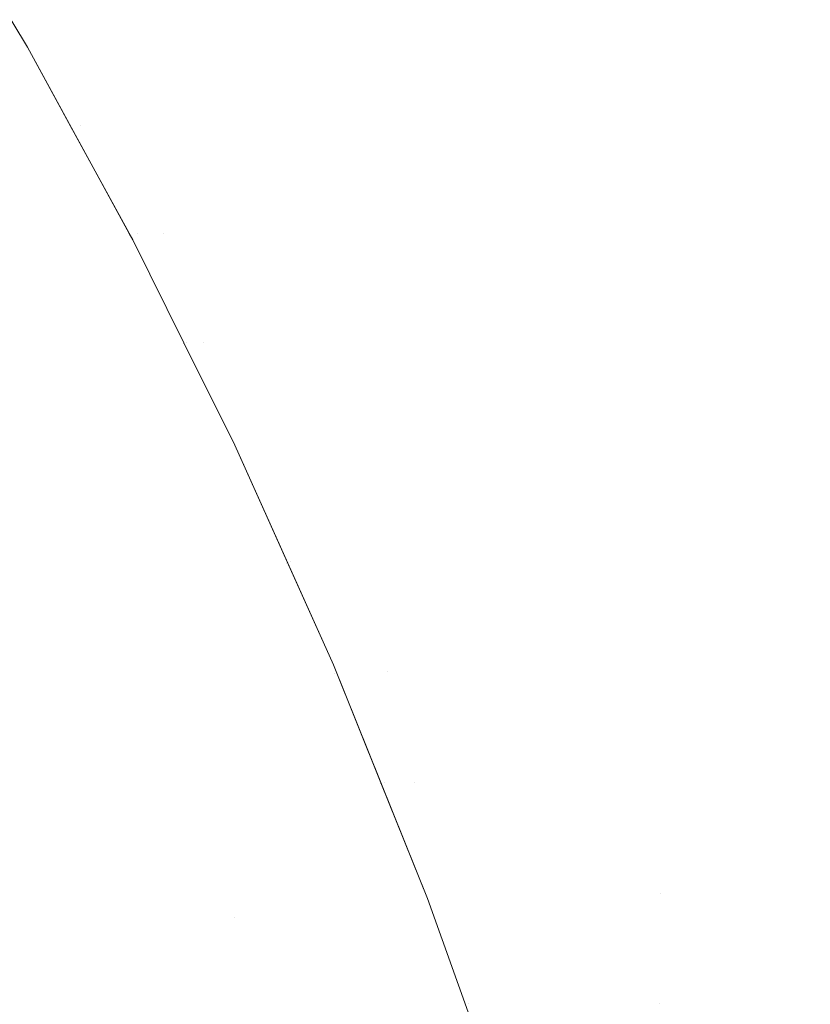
# Model space of a CAD drawing. Header units: centimetres. Extents: x -17.1 to 18.2, y 4.2 to 6.
# Tile 158 of 256: x -5.2478 to -5.2333, y 5.9481 to 5.9661. Entities that reach past the tile are written whole.
import ezdxf

# ---------------------------------------------------------------- set-up
doc = ezdxf.new("R2010")
doc.units = ezdxf.units.CM
doc.header["$LTSCALE"] = 2.54
doc.layers.add('Lucido design-1', color=7, linetype='Continuous')

# ---------------------------------------------------------------- blocks, each defined once
blk = doc.blocks.new('Gruppo-3-1')
at = {"color": 7, "linetype": 'Continuous', "lineweight": 9}
for points, invisible_edges in [([(-5.24967, 5.968915, -2276.72217), (-5.247698, 5.965622, -2276.72217), (-5.247698, 5.965622, -2276.92217), (-5.249167, 5.968073, -2276.92217)], 10), ([(-5.247698, 5.965622, -2276.72217), (-5.24967, 5.968915, -2276.72217), (-5.248991, 5.968081, -2276.714268), (-5.247837, 5.966143, -2276.714377)], 14), ([(-5.248023, 5.966111, -2276.925294), (-5.249178, 5.968048, -2276.925294), (-5.249167, 5.968073, -2276.92217), (-5.247698, 5.965622, -2276.92217)], 11), ([(18.147234, 5.967771, -2276.248442), (-17.020308, 5.967771, -2276.248442), (-17.020308, 5.964491, -2276.245566), (18.147234, 5.964491, -2276.245566)], 5), ([(-5.248096, 5.966014, -2276.928414), (-5.246989, 5.964058, -2276.928414), (-5.247113, 5.963903, -2276.931524), (-5.248217, 5.965854, -2276.931524)], 15), ([(-5.248023, 5.966111, -2276.925294), (-5.246915, 5.964152, -2276.925294), (-5.246989, 5.964058, -2276.928414), (-5.248096, 5.966014, -2276.928414)], 15), ([(-5.246915, 5.964152, -2276.925294), (-5.248023, 5.966111, -2276.925294), (-5.247698, 5.965622, -2276.92217)], 11), ([(-5.247355, 5.966143, -2276.706629), (-5.246255, 5.964183, -2276.706838), (-5.246731, 5.964183, -2276.714481), (-5.247837, 5.966143, -2276.714377)], 15), ([(-5.247837, 5.966143, -2276.714377), (-5.246731, 5.964183, -2276.714481), (-5.247698, 5.965622, -2276.72217)], 11), ([(-5.2459, 5.964183, -2276.703046), (-5.246255, 5.964183, -2276.706838), (-5.247355, 5.966143, -2276.706629), (-5.246996, 5.966143, -2276.702786)], 15), ([(-5.246996, 5.966143, -2276.702786), (-5.246558, 5.966143, -2276.698971), (-5.245469, 5.964183, -2276.699283), (-5.2459, 5.964183, -2276.703046)], 15), ([(-5.244962, 5.964183, -2276.695552), (-5.245469, 5.964183, -2276.699283), (-5.246558, 5.966143, -2276.698971), (-5.246044, 5.966143, -2276.69519)], 15), ([(-5.246044, 5.966143, -2276.69519), (-5.245455, 5.966143, -2276.691447), (-5.244381, 5.964183, -2276.691859), (-5.244962, 5.964183, -2276.695552)], 15), ([(-5.243727, 5.964183, -2276.688209), (-5.244381, 5.964183, -2276.691859), (-5.245455, 5.966143, -2276.691447), (-5.244793, 5.966143, -2276.687747)], 15), ([(-5.244793, 5.966143, -2276.687747), (-5.244059, 5.966143, -2276.684096), (-5.243003, 5.964183, -2276.684606), (-5.243727, 5.964183, -2276.688209)], 15), ([(-5.24221, 5.964183, -2276.681056), (-5.243003, 5.964183, -2276.684606), (-5.244059, 5.966143, -2276.684096), (-5.243255, 5.966143, -2276.680497)], 15), ([(-5.243255, 5.966143, -2276.680497), (-5.242384, 5.966143, -2276.676955), (-5.24135, 5.964183, -2276.677561), (-5.24221, 5.964183, -2276.681056)], 15), ([(-5.240427, 5.964183, -2276.674127), (-5.24135, 5.964183, -2276.677561), (-5.242384, 5.966143, -2276.676955), (-5.241448, 5.966143, -2276.673474)], 15), ([(-5.241448, 5.966143, -2276.673474), (-5.240449, 5.966143, -2276.670058), (-5.239441, 5.964183, -2276.670757), (-5.240427, 5.964183, -2276.674127)], 15), ([(-5.238397, 5.964183, -2276.667454), (-5.239441, 5.964183, -2276.670757), (-5.240449, 5.966143, -2276.670058), (-5.23939, 5.966143, -2276.666711)], 15), ([(-5.23939, 5.966143, -2276.666711), (-5.238274, 5.966143, -2276.663435), (-5.237295, 5.964183, -2276.664222), (-5.238397, 5.964183, -2276.667454)], 15), ([(-5.23614, 5.964183, -2276.661064), (-5.237295, 5.964183, -2276.664222), (-5.238274, 5.966143, -2276.663435), (-5.237103, 5.966143, -2276.660233)], 15), ([(-5.237103, 5.966143, -2276.660233), (-5.23588, 5.966143, -2276.657109), (-5.234934, 5.964183, -2276.657982), (-5.23614, 5.964183, -2276.661064)], 15), ([(-5.233679, 5.964183, -2276.654978), (-5.234934, 5.964183, -2276.657982), (-5.23588, 5.966143, -2276.657109), (-5.234608, 5.966143, -2276.654065)], 15), ([(-5.234608, 5.966143, -2276.654065), (-5.23329, 5.966143, -2276.651102), (-5.232379, 5.964183, -2276.652056), (-5.233679, 5.964183, -2276.654978)], 15), ([(-5.248217, 5.965854, -2276.931524), (-5.247113, 5.963903, -2276.931524), (-5.247286, 5.963685, -2276.934621), (-5.248386, 5.96563, -2276.934621)], 15), ([(-5.248386, 5.96563, -2276.934621), (-5.247286, 5.963685, -2276.934621), (-5.247508, 5.963407, -2276.9377), (-5.248603, 5.965343, -2276.9377)], 15), ([(-5.247698, 5.965622, -2276.72217), (-5.24583, 5.962204, -2276.72217), (-5.245767, 5.962089, -2276.92217), (-5.246907, 5.964174, -2276.92217)], 10), ([(-5.246907, 5.964174, -2276.92217), (-5.247698, 5.965622, -2276.92217), (-5.247698, 5.965622, -2276.72217)], 10), ([(-5.24583, 5.962204, -2276.72217), (-5.247698, 5.965622, -2276.72217), (-5.246731, 5.964183, -2276.714481)], 10), ([(-5.247698, 5.965622, -2276.92217), (-5.246907, 5.964174, -2276.92217), (-5.246915, 5.964152, -2276.925294)], 10), ([(-5.248603, 5.965343, -2276.9377), (-5.247508, 5.963407, -2276.9377), (-5.247777, 5.963068, -2276.940757), (-5.248866, 5.964994, -2276.940757)], 15), ([(-5.248866, 5.964994, -2276.940757), (-5.247777, 5.963068, -2276.940757), (-5.248093, 5.962671, -2276.943786), (-5.249176, 5.964584, -2276.943786)], 15), ([(18.147234, 5.964491, -2276.245566), (-17.020308, 5.964491, -2276.245566), (-17.020308, 5.961088, -2276.242835), (18.147234, 5.961088, -2276.242835)], 5), ([(-5.245853, 5.962175, -2276.925294), (-5.246915, 5.964152, -2276.925294), (-5.246907, 5.964174, -2276.92217), (-5.245767, 5.962089, -2276.92217)], 11), ([(-5.245671, 5.962205, -2276.714581), (-5.246731, 5.964183, -2276.714481), (-5.246255, 5.964183, -2276.706838), (-5.245201, 5.962205, -2276.707037)], 15), ([(-5.246731, 5.964183, -2276.714481), (-5.245671, 5.962205, -2276.714581), (-5.24583, 5.962204, -2276.72217)], 11), ([(-5.244851, 5.962205, -2276.703295), (-5.245201, 5.962205, -2276.707037), (-5.246255, 5.964183, -2276.706838), (-5.2459, 5.964183, -2276.703046)], 15), ([(-5.2459, 5.964183, -2276.703046), (-5.245469, 5.964183, -2276.699283), (-5.244425, 5.962205, -2276.699581), (-5.244851, 5.962205, -2276.703295)], 15), ([(-5.243925, 5.962205, -2276.695899), (-5.244425, 5.962205, -2276.699581), (-5.245469, 5.964183, -2276.699283), (-5.244962, 5.964183, -2276.695552)], 15), ([(-5.244962, 5.964183, -2276.695552), (-5.244381, 5.964183, -2276.691859), (-5.243351, 5.962205, -2276.692254), (-5.243925, 5.962205, -2276.695899)], 15), ([(-5.242706, 5.962205, -2276.688651), (-5.243351, 5.962205, -2276.692254), (-5.244381, 5.964183, -2276.691859), (-5.243727, 5.964183, -2276.688209)], 15), ([(-5.243727, 5.964183, -2276.688209), (-5.243003, 5.964183, -2276.684606), (-5.241991, 5.962205, -2276.685096), (-5.242706, 5.962205, -2276.688651)], 15), ([(-5.241208, 5.962205, -2276.681591), (-5.241991, 5.962205, -2276.685096), (-5.243003, 5.964183, -2276.684606), (-5.24221, 5.964183, -2276.681056)], 15), ([(-5.24221, 5.964183, -2276.681056), (-5.24135, 5.964183, -2276.677561), (-5.24036, 5.962205, -2276.678142), (-5.241208, 5.962205, -2276.681591)], 15), ([(-5.239449, 5.962205, -2276.674753), (-5.24036, 5.962205, -2276.678142), (-5.24135, 5.964183, -2276.677561), (-5.240427, 5.964183, -2276.674127)], 15), ([(-5.240427, 5.964183, -2276.674127), (-5.239441, 5.964183, -2276.670757), (-5.238476, 5.962205, -2276.671427), (-5.239449, 5.962205, -2276.674753)], 15), ([(-5.237445, 5.962205, -2276.668167), (-5.238476, 5.962205, -2276.671427), (-5.239441, 5.964183, -2276.670757), (-5.238397, 5.964183, -2276.667454)], 15), ([(-5.238397, 5.964183, -2276.667454), (-5.237295, 5.964183, -2276.664222), (-5.236358, 5.962205, -2276.664977), (-5.237445, 5.962205, -2276.668167)], 15), ([(-5.235218, 5.962205, -2276.66186), (-5.236358, 5.962205, -2276.664977), (-5.237295, 5.964183, -2276.664222), (-5.23614, 5.964183, -2276.661064)], 15), ([(-5.23614, 5.964183, -2276.661064), (-5.234934, 5.964183, -2276.657982), (-5.234027, 5.962205, -2276.658818), (-5.235218, 5.962205, -2276.66186)], 15), ([(-5.232789, 5.962205, -2276.655854), (-5.234027, 5.962205, -2276.658818), (-5.234934, 5.964183, -2276.657982), (-5.233679, 5.964183, -2276.654978)], 15), ([(-5.233679, 5.964183, -2276.654978), (-5.232379, 5.964183, -2276.652056), (-5.231505, 5.962205, -2276.652969), (-5.232789, 5.962205, -2276.655854)], 15), ([(-5.246055, 5.961933, -2276.931524), (-5.247113, 5.963903, -2276.931524), (-5.246989, 5.964058, -2276.928414), (-5.245929, 5.962084, -2276.928414)], 15), ([(-5.245929, 5.962084, -2276.928414), (-5.246989, 5.964058, -2276.928414), (-5.246915, 5.964152, -2276.925294), (-5.245853, 5.962175, -2276.925294)], 15), ([(-5.246232, 5.961723, -2276.934621), (-5.247286, 5.963685, -2276.934621), (-5.247113, 5.963903, -2276.931524), (-5.246055, 5.961933, -2276.931524)], 15), ([(-5.246458, 5.961453, -2276.9377), (-5.247508, 5.963407, -2276.9377), (-5.247286, 5.963685, -2276.934621), (-5.246232, 5.961723, -2276.934621)], 15), ([(-5.246733, 5.961125, -2276.940757), (-5.247777, 5.963068, -2276.940757), (-5.247508, 5.963407, -2276.9377), (-5.246458, 5.961453, -2276.9377)], 15), ([(-5.247056, 5.96074, -2276.943786), (-5.248093, 5.962671, -2276.943786), (-5.247777, 5.963068, -2276.940757), (-5.246733, 5.961125, -2276.940757)], 15), ([(-5.247427, 5.960298, -2276.946785), (-5.248456, 5.962215, -2276.946785), (-5.248093, 5.962671, -2276.943786), (-5.247056, 5.96074, -2276.943786)], 15), ([(-5.247843, 5.959801, -2276.94975), (-5.248864, 5.961702, -2276.94975), (-5.248456, 5.962215, -2276.946785), (-5.247427, 5.960298, -2276.946785)], 15), ([(-5.244773, 5.960212, -2276.718421), (-5.24583, 5.962204, -2276.72217), (-5.245671, 5.962205, -2276.714581)], 11), ([(-5.24583, 5.962204, -2276.72217), (-5.245767, 5.962089, -2276.72217), (-5.245767, 5.962089, -2276.92217)], 10), ([(-5.245767, 5.962089, -2276.72217), (-5.24583, 5.962204, -2276.72217), (-5.244773, 5.960212, -2276.718421)], 10), ([(-5.245671, 5.962205, -2276.714581), (-5.244656, 5.960212, -2276.714677), (-5.244773, 5.960212, -2276.718421)], 11), ([(-5.244463, 5.960212, -2276.710945), (-5.245671, 5.962205, -2276.714581), (-5.245201, 5.962205, -2276.707037)], 11), ([(-5.244463, 5.960212, -2276.710945), (-5.244656, 5.960212, -2276.714677), (-5.245671, 5.962205, -2276.714581)], 11), ([(-5.245201, 5.962205, -2276.707037), (-5.244193, 5.960212, -2276.707228), (-5.244463, 5.960212, -2276.710945)], 11), ([(-5.243847, 5.960212, -2276.703534), (-5.244193, 5.960212, -2276.707228), (-5.245201, 5.962205, -2276.707037), (-5.244851, 5.962205, -2276.703295)], 15), ([(-5.244851, 5.962205, -2276.703295), (-5.244425, 5.962205, -2276.699581), (-5.243426, 5.960212, -2276.699866), (-5.243847, 5.960212, -2276.703534)], 15), ([(-5.242932, 5.960212, -2276.69623), (-5.243426, 5.960212, -2276.699866), (-5.244425, 5.962205, -2276.699581), (-5.243925, 5.962205, -2276.695899)], 15), ([(-5.243925, 5.962205, -2276.695899), (-5.243351, 5.962205, -2276.692254), (-5.242366, 5.960212, -2276.692632), (-5.242932, 5.960212, -2276.69623)], 15), ([(-5.241729, 5.960212, -2276.689074), (-5.242366, 5.960212, -2276.692632), (-5.243351, 5.962205, -2276.692254), (-5.242706, 5.962205, -2276.688651)], 15), ([(-5.242706, 5.962205, -2276.688651), (-5.241991, 5.962205, -2276.685096), (-5.241023, 5.960212, -2276.685564), (-5.241729, 5.960212, -2276.689074)], 15), ([(-5.240251, 5.960212, -2276.682104), (-5.241023, 5.960212, -2276.685564), (-5.241991, 5.962205, -2276.685096), (-5.241208, 5.962205, -2276.681591)], 15), ([(-5.241208, 5.962205, -2276.681591), (-5.24036, 5.962205, -2276.678142), (-5.239413, 5.960212, -2276.678698), (-5.240251, 5.960212, -2276.682104)], 15), ([(-5.238513, 5.960212, -2276.675352), (-5.239413, 5.960212, -2276.678698), (-5.24036, 5.962205, -2276.678142), (-5.239449, 5.962205, -2276.674753)], 15), ([(-5.239449, 5.962205, -2276.674753), (-5.238476, 5.962205, -2276.671427), (-5.237553, 5.960212, -2276.672067), (-5.238513, 5.960212, -2276.675352)], 15), ([(-5.236535, 5.960212, -2276.668849), (-5.237553, 5.960212, -2276.672067), (-5.238476, 5.962205, -2276.671427), (-5.237445, 5.962205, -2276.668167)], 15), ([(-5.237445, 5.962205, -2276.668167), (-5.236358, 5.962205, -2276.664977), (-5.235461, 5.960212, -2276.665699), (-5.236535, 5.960212, -2276.668849)], 15), ([(-5.234336, 5.960212, -2276.662622), (-5.235461, 5.960212, -2276.665699), (-5.236358, 5.962205, -2276.664977), (-5.235218, 5.962205, -2276.66186)], 15), ([(-5.235218, 5.962205, -2276.66186), (-5.234027, 5.962205, -2276.658818), (-5.23316, 5.960212, -2276.659618), (-5.234336, 5.960212, -2276.662622)], 15), ([(-5.231937, 5.960212, -2276.656691), (-5.23316, 5.960212, -2276.659618), (-5.234027, 5.962205, -2276.658818), (-5.232789, 5.962205, -2276.655854)], 15), ([(-5.245929, 5.962084, -2276.928414), (-5.244915, 5.960095, -2276.928414), (-5.245044, 5.959949, -2276.931524), (-5.246055, 5.961933, -2276.931524)], 15), ([(-5.245853, 5.962175, -2276.925294), (-5.244837, 5.960183, -2276.925294), (-5.244915, 5.960095, -2276.928414), (-5.245929, 5.962084, -2276.928414)], 15), ([(-5.244837, 5.960183, -2276.925294), (-5.245853, 5.962175, -2276.925294), (-5.245767, 5.962089, -2276.92217)], 11), ([(-5.24483, 5.960203, -2276.92217), (-5.245767, 5.962089, -2276.92217), (-5.245767, 5.962089, -2276.72217), (-5.24483, 5.960203, -2276.72217)], 10), ([(-5.244773, 5.960212, -2276.718421), (-5.24483, 5.960203, -2276.72217), (-5.245767, 5.962089, -2276.72217)], 9), ([(-5.245767, 5.962089, -2276.92217), (-5.24483, 5.960203, -2276.92217), (-5.244837, 5.960183, -2276.925294)], 10), ([(-5.246055, 5.961933, -2276.931524), (-5.245044, 5.959949, -2276.931524), (-5.245224, 5.959745, -2276.934621), (-5.246232, 5.961723, -2276.934621)], 15), ([(-5.246232, 5.961723, -2276.934621), (-5.245224, 5.959745, -2276.934621), (-5.245454, 5.959484, -2276.9377), (-5.246458, 5.961453, -2276.9377)], 15), ([(-5.246458, 5.961453, -2276.9377), (-5.245454, 5.959484, -2276.9377), (-5.245735, 5.959167, -2276.940757), (-5.246733, 5.961125, -2276.940757)], 15), ([(-5.246733, 5.961125, -2276.940757), (-5.245735, 5.959167, -2276.940757), (-5.246064, 5.958793, -2276.943786), (-5.247056, 5.96074, -2276.943786)], 15), ([(18.147234, 5.961088, -2276.242835), (-17.020308, 5.961088, -2276.242835), (-17.020308, 5.95757, -2276.240255), (18.147234, 5.95757, -2276.240255)], 5), ([(-5.247056, 5.96074, -2276.943786), (-5.246064, 5.958793, -2276.943786), (-5.246442, 5.958366, -2276.946785), (-5.247427, 5.960298, -2276.946785)], 15), ([(-5.247427, 5.960298, -2276.946785), (-5.246442, 5.958366, -2276.946785), (-5.246866, 5.957885, -2276.94975), (-5.247843, 5.959801, -2276.94975)], 15), ([(-5.244837, 5.960183, -2276.925294), (-5.24483, 5.960203, -2276.92217), (-5.243896, 5.958324, -2276.92217)], 9), ([(-5.243896, 5.958324, -2276.72217), (-5.24483, 5.960203, -2276.72217), (-5.244773, 5.960212, -2276.718421)], 10), ([(-5.24483, 5.960203, -2276.72217), (-5.243896, 5.958324, -2276.72217), (-5.243896, 5.958324, -2276.92217), (-5.24483, 5.960203, -2276.92217)], 10), ([(-5.244773, 5.960212, -2276.718421), (-5.243802, 5.958206, -2276.718467), (-5.243896, 5.958324, -2276.72217)], 11), ([(-5.243802, 5.958206, -2276.718467), (-5.244773, 5.960212, -2276.718421), (-5.244656, 5.960212, -2276.714677), (-5.243687, 5.958206, -2276.714769)], 15), ([(-5.243687, 5.958206, -2276.714769), (-5.244656, 5.960212, -2276.714677), (-5.244463, 5.960212, -2276.710945), (-5.243496, 5.958206, -2276.711082)], 15), ([(-5.243496, 5.958206, -2276.711082), (-5.244463, 5.960212, -2276.710945), (-5.244193, 5.960212, -2276.707228), (-5.24323, 5.958206, -2276.707411)], 15), ([(-5.24323, 5.958206, -2276.707411), (-5.244193, 5.960212, -2276.707228), (-5.243847, 5.960212, -2276.703534), (-5.242888, 5.958206, -2276.703761)], 15), ([(-5.242888, 5.958206, -2276.703761), (-5.243847, 5.960212, -2276.703534), (-5.243426, 5.960212, -2276.699866), (-5.242473, 5.958206, -2276.700138)], 15), ([(-5.242473, 5.958206, -2276.700138), (-5.243426, 5.960212, -2276.699866), (-5.242932, 5.960212, -2276.69623), (-5.241984, 5.958206, -2276.696547)], 15), ([(-5.241984, 5.958206, -2276.696547), (-5.242932, 5.960212, -2276.69623), (-5.242366, 5.960212, -2276.692632), (-5.241425, 5.958206, -2276.692992)], 15), ([(-5.241425, 5.958206, -2276.692992), (-5.242366, 5.960212, -2276.692632), (-5.241729, 5.960212, -2276.689074), (-5.240796, 5.958206, -2276.689479)], 15), ([(-5.240796, 5.958206, -2276.689479), (-5.241729, 5.960212, -2276.689074), (-5.241023, 5.960212, -2276.685564), (-5.240099, 5.958206, -2276.686011)], 15), ([(-5.240099, 5.958206, -2276.686011), (-5.241023, 5.960212, -2276.685564), (-5.240251, 5.960212, -2276.682104), (-5.239335, 5.958206, -2276.682593)], 15), ([(-5.239335, 5.958206, -2276.682593), (-5.240251, 5.960212, -2276.682104), (-5.239413, 5.960212, -2276.678698), (-5.238508, 5.958206, -2276.679229)], 15), ([(-5.238508, 5.958206, -2276.679229), (-5.239413, 5.960212, -2276.678698), (-5.238513, 5.960212, -2276.675352), (-5.237619, 5.958206, -2276.675924)], 15), ([(-5.237619, 5.958206, -2276.675924), (-5.238513, 5.960212, -2276.675352), (-5.237553, 5.960212, -2276.672067), (-5.236671, 5.958206, -2276.672679)], 15), ([(-5.236671, 5.958206, -2276.672679), (-5.237553, 5.960212, -2276.672067), (-5.236535, 5.960212, -2276.668849), (-5.235665, 5.958206, -2276.6695)], 15), ([(-5.235665, 5.958206, -2276.6695), (-5.236535, 5.960212, -2276.668849), (-5.235461, 5.960212, -2276.665699), (-5.234605, 5.958206, -2276.666389)], 15), ([(-5.234605, 5.958206, -2276.666389), (-5.235461, 5.960212, -2276.665699), (-5.234336, 5.960212, -2276.662622), (-5.233493, 5.958206, -2276.663349)], 15), ([(-5.233493, 5.958206, -2276.663349), (-5.234336, 5.960212, -2276.662622), (-5.23316, 5.960212, -2276.659618), (-5.232331, 5.958206, -2276.660382)], 15), ([(-5.244077, 5.957952, -2276.931524), (-5.245044, 5.959949, -2276.931524), (-5.244915, 5.960095, -2276.928414), (-5.243946, 5.958093, -2276.928414)], 15), ([(-5.243946, 5.958093, -2276.928414), (-5.244915, 5.960095, -2276.928414), (-5.244837, 5.960183, -2276.925294), (-5.243867, 5.958178, -2276.925294)], 15), ([(-5.243896, 5.958324, -2276.92217), (-5.243867, 5.958178, -2276.925294), (-5.244837, 5.960183, -2276.925294)], 11), ([(-5.24426, 5.957755, -2276.934621), (-5.245224, 5.959745, -2276.934621), (-5.245044, 5.959949, -2276.931524), (-5.244077, 5.957952, -2276.931524)], 15), ([(-5.247843, 5.959801, -2276.94975), (-5.246866, 5.957885, -2276.94975), (-5.247337, 5.957352, -2276.952675), (-5.248305, 5.95925, -2276.952675)], 15), ([(-5.244495, 5.957503, -2276.9377), (-5.245454, 5.959484, -2276.9377), (-5.245224, 5.959745, -2276.934621), (-5.24426, 5.957755, -2276.934621)], 15), ([(-5.244781, 5.957196, -2276.940757), (-5.245735, 5.959167, -2276.940757), (-5.245454, 5.959484, -2276.9377), (-5.244495, 5.957503, -2276.9377)], 15), ([(-5.248305, 5.95925, -2276.952675), (-5.247337, 5.957352, -2276.952675), (-5.247852, 5.956769, -2276.955559), (-5.24881, 5.958648, -2276.955559)], 15), ([(-5.245116, 5.956835, -2276.943786), (-5.246064, 5.958793, -2276.943786), (-5.245735, 5.959167, -2276.940757), (-5.244781, 5.957196, -2276.940757)], 15), ([(-5.245501, 5.956422, -2276.946785), (-5.246442, 5.958366, -2276.946785), (-5.246064, 5.958793, -2276.943786), (-5.245116, 5.956835, -2276.943786)], 15), ([(-5.245933, 5.955957, -2276.94975), (-5.246866, 5.957885, -2276.94975), (-5.246442, 5.958366, -2276.946785), (-5.245501, 5.956422, -2276.946785)], 15), ([(-5.242934, 5.956182, -2276.92217), (-5.243896, 5.958324, -2276.92217), (-5.243896, 5.958324, -2276.72217), (-5.242086, 5.954293, -2276.72217)], 10), ([(-5.243896, 5.958324, -2276.72217), (-5.243802, 5.958206, -2276.718467), (-5.242877, 5.956191, -2276.71851)], 11), ([(-5.242877, 5.956191, -2276.71851), (-5.242086, 5.954293, -2276.72217), (-5.243896, 5.958324, -2276.72217)], 9), ([(-5.243896, 5.958324, -2276.92217), (-5.242934, 5.956182, -2276.92217), (-5.242942, 5.956163, -2276.925294), (-5.243867, 5.958178, -2276.925294)], 14), ([(-5.243946, 5.958093, -2276.928414), (-5.243022, 5.956081, -2276.928414), (-5.243155, 5.955945, -2276.931524), (-5.244077, 5.957952, -2276.931524)], 15), ([(-5.243867, 5.958178, -2276.925294), (-5.242942, 5.956163, -2276.925294), (-5.243022, 5.956081, -2276.928414), (-5.243946, 5.958093, -2276.928414)], 15), ([(-5.243687, 5.958206, -2276.714769), (-5.242763, 5.956191, -2276.714856), (-5.242877, 5.956191, -2276.71851), (-5.243802, 5.958206, -2276.718467)], 15), ([(-5.243496, 5.958206, -2276.711082), (-5.242575, 5.956191, -2276.711213), (-5.242763, 5.956191, -2276.714856), (-5.243687, 5.958206, -2276.714769)], 15), ([(-5.24323, 5.958206, -2276.707411), (-5.242311, 5.956191, -2276.707585), (-5.242575, 5.956191, -2276.711213), (-5.243496, 5.958206, -2276.711082)], 15), ([(-5.242888, 5.958206, -2276.703761), (-5.241973, 5.956191, -2276.703978), (-5.242311, 5.956191, -2276.707585), (-5.24323, 5.958206, -2276.707411)], 15), ([(-5.242473, 5.958206, -2276.700138), (-5.241563, 5.956191, -2276.700398), (-5.241973, 5.956191, -2276.703978), (-5.242888, 5.958206, -2276.703761)], 15), ([(-5.241984, 5.958206, -2276.696547), (-5.241081, 5.956191, -2276.696849), (-5.241563, 5.956191, -2276.700398), (-5.242473, 5.958206, -2276.700138)], 15), ([(-5.241425, 5.958206, -2276.692992), (-5.240528, 5.956191, -2276.693336), (-5.241081, 5.956191, -2276.696849), (-5.241984, 5.958206, -2276.696547)], 15), ([(-5.240796, 5.958206, -2276.689479), (-5.239906, 5.956191, -2276.689864), (-5.240528, 5.956191, -2276.693336), (-5.241425, 5.958206, -2276.692992)], 15), ([(-5.240099, 5.958206, -2276.686011), (-5.239217, 5.956191, -2276.686437), (-5.239906, 5.956191, -2276.689864), (-5.240796, 5.958206, -2276.689479)], 15), ([(-5.239335, 5.958206, -2276.682593), (-5.238463, 5.956191, -2276.68306), (-5.239217, 5.956191, -2276.686437), (-5.240099, 5.958206, -2276.686011)], 15), ([(-5.238508, 5.958206, -2276.679229), (-5.237645, 5.956191, -2276.679736), (-5.238463, 5.956191, -2276.68306), (-5.239335, 5.958206, -2276.682593)], 15), ([(-5.237619, 5.958206, -2276.675924), (-5.236767, 5.956191, -2276.676469), (-5.237645, 5.956191, -2276.679736), (-5.238508, 5.958206, -2276.679229)], 15), ([(-5.236671, 5.958206, -2276.672679), (-5.235829, 5.956191, -2276.673263), (-5.236767, 5.956191, -2276.676469), (-5.237619, 5.958206, -2276.675924)], 15), ([(-5.235665, 5.958206, -2276.6695), (-5.234836, 5.956191, -2276.670121), (-5.235829, 5.956191, -2276.673263), (-5.236671, 5.958206, -2276.672679)], 15), ([(-5.234605, 5.958206, -2276.666389), (-5.233788, 5.956191, -2276.667047), (-5.234836, 5.956191, -2276.670121), (-5.235665, 5.958206, -2276.6695)], 15), ([(-5.233493, 5.958206, -2276.663349), (-5.232689, 5.956191, -2276.664043), (-5.233788, 5.956191, -2276.667047), (-5.234605, 5.958206, -2276.666389)], 15), ([(-5.232331, 5.958206, -2276.660382), (-5.231541, 5.956191, -2276.661111), (-5.232689, 5.956191, -2276.664043), (-5.233493, 5.958206, -2276.663349)], 15), ([(-5.246412, 5.955442, -2276.952675), (-5.247337, 5.957352, -2276.952675), (-5.246866, 5.957885, -2276.94975), (-5.245933, 5.955957, -2276.94975)], 15), ([(-5.244077, 5.957952, -2276.931524), (-5.243155, 5.955945, -2276.931524), (-5.243342, 5.955755, -2276.934621), (-5.24426, 5.957755, -2276.934621)], 15), ([(-5.24426, 5.957755, -2276.934621), (-5.243342, 5.955755, -2276.934621), (-5.243581, 5.955511, -2276.9377), (-5.244495, 5.957503, -2276.9377)], 15), ([(18.147234, 5.95757, -2276.240255), (-17.020308, 5.95757, -2276.240255), (-17.020308, 5.953942, -2276.237831), (18.147234, 5.953942, -2276.237831)], 5), ([(-5.244495, 5.957503, -2276.9377), (-5.243581, 5.955511, -2276.9377), (-5.243871, 5.955215, -2276.940757), (-5.244781, 5.957196, -2276.940757)], 15), ([(-5.246937, 5.954878, -2276.955559), (-5.247852, 5.956769, -2276.955559), (-5.247337, 5.957352, -2276.952675), (-5.246412, 5.955442, -2276.952675)], 15), ([(-5.244781, 5.957196, -2276.940757), (-5.243871, 5.955215, -2276.940757), (-5.244212, 5.954867, -2276.943786), (-5.245116, 5.956835, -2276.943786)], 15), ([(-5.247505, 5.954267, -2276.958396), (-5.24841, 5.956137, -2276.958396), (-5.247852, 5.956769, -2276.955559), (-5.246937, 5.954878, -2276.955559)], 15), ([(-5.245116, 5.956835, -2276.943786), (-5.244212, 5.954867, -2276.943786), (-5.244603, 5.954468, -2276.946785), (-5.245501, 5.956422, -2276.946785)], 15), ([(-5.245501, 5.956422, -2276.946785), (-5.244603, 5.954468, -2276.946785), (-5.245043, 5.95402, -2276.94975), (-5.245933, 5.955957, -2276.94975)], 15), ([(-5.248116, 5.95361, -2276.961185), (-5.24901, 5.955457, -2276.961185), (-5.24841, 5.956137, -2276.958396), (-5.247505, 5.954267, -2276.958396)], 15), ([(-5.242278, 5.953931, -2276.931524), (-5.243155, 5.955945, -2276.931524), (-5.243022, 5.956081, -2276.928414), (-5.242142, 5.954063, -2276.928414)], 15), ([(-5.242142, 5.954063, -2276.928414), (-5.243022, 5.956081, -2276.928414), (-5.242942, 5.956163, -2276.925294), (-5.24206, 5.954142, -2276.925294)], 15), ([(-5.242942, 5.956163, -2276.925294), (-5.242934, 5.956182, -2276.92217), (-5.242086, 5.954293, -2276.92217)], 9), ([(-5.242086, 5.954293, -2276.92217), (-5.24206, 5.954142, -2276.925294), (-5.242942, 5.956163, -2276.925294)], 11), ([(-5.242086, 5.954293, -2276.72217), (-5.242086, 5.954293, -2276.92217), (-5.242934, 5.956182, -2276.92217)], 9), ([(-5.242086, 5.954293, -2276.72217), (-5.242877, 5.956191, -2276.71851), (-5.241158, 5.952141, -2276.718591)], 11), ([(-5.242877, 5.956191, -2276.71851), (-5.242763, 5.956191, -2276.714856), (-5.241047, 5.952141, -2276.715018), (-5.241158, 5.952141, -2276.718591)], 15), ([(-5.240863, 5.952141, -2276.711455), (-5.241047, 5.952141, -2276.715018), (-5.242763, 5.956191, -2276.714856), (-5.242575, 5.956191, -2276.711213)], 15), ([(-5.242575, 5.956191, -2276.711213), (-5.242311, 5.956191, -2276.707585), (-5.240605, 5.952141, -2276.707908), (-5.240863, 5.952141, -2276.711455)], 15), ([(-5.240605, 5.952141, -2276.707908), (-5.242311, 5.956191, -2276.707585), (-5.241103, 5.954168, -2276.704185)], 11), ([(-5.242311, 5.956191, -2276.707585), (-5.241973, 5.956191, -2276.703978), (-5.241103, 5.954168, -2276.704185)], 11), ([(-5.241103, 5.954168, -2276.704185), (-5.241973, 5.956191, -2276.703978), (-5.241563, 5.956191, -2276.700398), (-5.240697, 5.954168, -2276.700646)], 15), ([(-5.240697, 5.954168, -2276.700646), (-5.241563, 5.956191, -2276.700398), (-5.241081, 5.956191, -2276.696849), (-5.24022, 5.954168, -2276.697137)], 15), ([(-5.24022, 5.954168, -2276.697137), (-5.241081, 5.956191, -2276.696849), (-5.240528, 5.956191, -2276.693336), (-5.239673, 5.954168, -2276.693664)], 15), ([(-5.239673, 5.954168, -2276.693664), (-5.240528, 5.956191, -2276.693336), (-5.239906, 5.956191, -2276.689864), (-5.239059, 5.954168, -2276.690231)], 15), ([(-5.239059, 5.954168, -2276.690231), (-5.239906, 5.956191, -2276.689864), (-5.239217, 5.956191, -2276.686437), (-5.238378, 5.954168, -2276.686843)], 15), ([(-5.238378, 5.954168, -2276.686843), (-5.239217, 5.956191, -2276.686437), (-5.238463, 5.956191, -2276.68306), (-5.237632, 5.954168, -2276.683504)], 15), ([(-5.237632, 5.954168, -2276.683504), (-5.238463, 5.956191, -2276.68306), (-5.237645, 5.956191, -2276.679736), (-5.236824, 5.954168, -2276.680218)], 15), ([(-5.236824, 5.954168, -2276.680218), (-5.237645, 5.956191, -2276.679736), (-5.236767, 5.956191, -2276.676469), (-5.235955, 5.954168, -2276.676988)], 15), ([(-5.235955, 5.954168, -2276.676988), (-5.236767, 5.956191, -2276.676469), (-5.235829, 5.956191, -2276.673263), (-5.235028, 5.954168, -2276.673819)], 15), ([(-5.235028, 5.954168, -2276.673819), (-5.235829, 5.956191, -2276.673263), (-5.234836, 5.956191, -2276.670121), (-5.234046, 5.954168, -2276.670713)], 15), ([(-5.234046, 5.954168, -2276.670713), (-5.234836, 5.956191, -2276.670121), (-5.233788, 5.956191, -2276.667047), (-5.23301, 5.954168, -2276.667673)], 15), ([(-5.23301, 5.954168, -2276.667673), (-5.233788, 5.956191, -2276.667047), (-5.232689, 5.956191, -2276.664043), (-5.231924, 5.954168, -2276.664703)], 15), ([(-5.245933, 5.955957, -2276.94975), (-5.245043, 5.95402, -2276.94975), (-5.245531, 5.953522, -2276.952675), (-5.246412, 5.955442, -2276.952675)], 15), ([(-5.242467, 5.953748, -2276.934621), (-5.243342, 5.955755, -2276.934621), (-5.243155, 5.955945, -2276.931524), (-5.242278, 5.953931, -2276.931524)], 15), ([(-5.24271, 5.953513, -2276.9377), (-5.243581, 5.955511, -2276.9377), (-5.243342, 5.955755, -2276.934621), (-5.242467, 5.953748, -2276.934621)], 15), ([(-5.243005, 5.953228, -2276.940757), (-5.243871, 5.955215, -2276.940757), (-5.243581, 5.955511, -2276.9377), (-5.24271, 5.953513, -2276.9377)], 15), ([(-5.246412, 5.955442, -2276.952675), (-5.245531, 5.953522, -2276.952675), (-5.246064, 5.952978, -2276.955559), (-5.246937, 5.954878, -2276.955559)], 15), ([(-5.243352, 5.952892, -2276.943786), (-5.244212, 5.954867, -2276.943786), (-5.243871, 5.955215, -2276.940757), (-5.243005, 5.953228, -2276.940757)], 15), ([(-5.246937, 5.954878, -2276.955559), (-5.246064, 5.952978, -2276.955559), (-5.246642, 5.952388, -2276.958396), (-5.247505, 5.954267, -2276.958396)], 15), ([(-5.243749, 5.952508, -2276.946785), (-5.244603, 5.954468, -2276.946785), (-5.244212, 5.954867, -2276.943786), (-5.243352, 5.952892, -2276.943786)], 15), ([(-5.244196, 5.952075, -2276.94975), (-5.245043, 5.95402, -2276.94975), (-5.244603, 5.954468, -2276.946785), (-5.243749, 5.952508, -2276.946785)], 15), ([(-5.247505, 5.954267, -2276.958396), (-5.246642, 5.952388, -2276.958396), (-5.247264, 5.951754, -2276.961185), (-5.248116, 5.95361, -2276.961185)], 15), ([(-5.241216, 5.952132, -2276.92217), (-5.242086, 5.954293, -2276.92217), (-5.242086, 5.954293, -2276.72217), (-5.240361, 5.950009, -2276.72217)], 10), ([(-5.241158, 5.952141, -2276.718591), (-5.240361, 5.950009, -2276.72217), (-5.242086, 5.954293, -2276.72217)], 9), ([(-5.24206, 5.954142, -2276.925294), (-5.242086, 5.954293, -2276.92217), (-5.241216, 5.952132, -2276.92217)], 9), ([(-5.242142, 5.954063, -2276.928414), (-5.241306, 5.952039, -2276.928414), (-5.241443, 5.951913, -2276.931524), (-5.242278, 5.953931, -2276.931524)], 15), ([(-5.24206, 5.954142, -2276.925294), (-5.241223, 5.952115, -2276.925294), (-5.241306, 5.952039, -2276.928414), (-5.242142, 5.954063, -2276.928414)], 15), ([(-5.241216, 5.952132, -2276.92217), (-5.241223, 5.952115, -2276.925294), (-5.24206, 5.954142, -2276.925294)], 11), ([(-5.240697, 5.954168, -2276.700646), (-5.239873, 5.952141, -2276.700881), (-5.240275, 5.952141, -2276.704382), (-5.241103, 5.954168, -2276.704185)], 15), ([(-5.241103, 5.954168, -2276.704185), (-5.240275, 5.952141, -2276.704382), (-5.240605, 5.952141, -2276.707908)], 11), ([(-5.24022, 5.954168, -2276.697137), (-5.239402, 5.952141, -2276.697411), (-5.239873, 5.952141, -2276.700881), (-5.240697, 5.954168, -2276.700646)], 15), ([(-5.239673, 5.954168, -2276.693664), (-5.238861, 5.952141, -2276.693975), (-5.239402, 5.952141, -2276.697411), (-5.24022, 5.954168, -2276.697137)], 15), ([(-5.239059, 5.954168, -2276.690231), (-5.238253, 5.952141, -2276.69058), (-5.238861, 5.952141, -2276.693975), (-5.239673, 5.954168, -2276.693664)], 15), ([(-5.238378, 5.954168, -2276.686843), (-5.237579, 5.952141, -2276.687229), (-5.238253, 5.952141, -2276.69058), (-5.239059, 5.954168, -2276.690231)], 15), ([(-5.237632, 5.954168, -2276.683504), (-5.236842, 5.952141, -2276.683927), (-5.237579, 5.952141, -2276.687229), (-5.238378, 5.954168, -2276.686843)], 15), ([(-5.236824, 5.954168, -2276.680218), (-5.236043, 5.952141, -2276.680676), (-5.236842, 5.952141, -2276.683927), (-5.237632, 5.954168, -2276.683504)], 15), ([(-5.235955, 5.954168, -2276.676988), (-5.235183, 5.952141, -2276.677482), (-5.236043, 5.952141, -2276.680676), (-5.236824, 5.954168, -2276.680218)], 15), ([(-5.235028, 5.954168, -2276.673819), (-5.234267, 5.952141, -2276.674347), (-5.235183, 5.952141, -2276.677482), (-5.235955, 5.954168, -2276.676988)], 15), ([(-5.234046, 5.954168, -2276.670713), (-5.233295, 5.952141, -2276.671275), (-5.234267, 5.952141, -2276.674347), (-5.235028, 5.954168, -2276.673819)], 15), ([(-5.23301, 5.954168, -2276.667673), (-5.232271, 5.952141, -2276.668269), (-5.233295, 5.952141, -2276.671275), (-5.234046, 5.954168, -2276.670713)], 15), ([(18.147234, 5.953942, -2276.237831), (-17.020308, 5.953942, -2276.237831), (-17.020308, 5.950212, -2276.235567), (18.147234, 5.950212, -2276.235567)], 5), ([(-5.244691, 5.951596, -2276.952675), (-5.245531, 5.953522, -2276.952675), (-5.245043, 5.95402, -2276.94975), (-5.244196, 5.952075, -2276.94975)], 15), ([(-5.242278, 5.953931, -2276.931524), (-5.241443, 5.951913, -2276.931524), (-5.241636, 5.951737, -2276.934621), (-5.242467, 5.953748, -2276.934621)], 15), ([(-5.242467, 5.953748, -2276.934621), (-5.241636, 5.951737, -2276.934621), (-5.241882, 5.951511, -2276.9377), (-5.24271, 5.953513, -2276.9377)], 15), ([(-5.248116, 5.95361, -2276.961185), (-5.247264, 5.951754, -2276.961185), (-5.247927, 5.951078, -2276.963922), (-5.248768, 5.952909, -2276.963922)], 15), ([(-5.245233, 5.951072, -2276.955559), (-5.246064, 5.952978, -2276.955559), (-5.245531, 5.953522, -2276.952675), (-5.244691, 5.951596, -2276.952675)], 15), ([(-5.24271, 5.953513, -2276.9377), (-5.241882, 5.951511, -2276.9377), (-5.242181, 5.951236, -2276.940757), (-5.243005, 5.953228, -2276.940757)], 15), ([(-5.243005, 5.953228, -2276.940757), (-5.242181, 5.951236, -2276.940757), (-5.242533, 5.950913, -2276.943786), (-5.243352, 5.952892, -2276.943786)], 15), ([(-5.245821, 5.950503, -2276.958396), (-5.246642, 5.952388, -2276.958396), (-5.246064, 5.952978, -2276.955559), (-5.245233, 5.951072, -2276.955559)], 15), ([(-5.243352, 5.952892, -2276.943786), (-5.242533, 5.950913, -2276.943786), (-5.242937, 5.950543, -2276.946785), (-5.243749, 5.952508, -2276.946785)], 15), ([(-5.243749, 5.952508, -2276.946785), (-5.242937, 5.950543, -2276.946785), (-5.24339, 5.950127, -2276.94975), (-5.244196, 5.952075, -2276.94975)], 15), ([(-5.246452, 5.949892, -2276.961185), (-5.247264, 5.951754, -2276.961185), (-5.246642, 5.952388, -2276.958396), (-5.245821, 5.950503, -2276.958396)], 15), ([(-5.244196, 5.952075, -2276.94975), (-5.24339, 5.950127, -2276.94975), (-5.243893, 5.949666, -2276.952675), (-5.244691, 5.951596, -2276.952675)], 15), ([(-5.239675, 5.948059, -2276.925294), (-5.23976, 5.947989, -2276.928414), (-5.241306, 5.952039, -2276.928414), (-5.241223, 5.952115, -2276.925294)], 15), ([(-5.241223, 5.952115, -2276.925294), (-5.241216, 5.952132, -2276.92217), (-5.240361, 5.950009, -2276.92217)], 9), ([(-5.240361, 5.950009, -2276.92217), (-5.239675, 5.948059, -2276.925294), (-5.241223, 5.952115, -2276.925294)], 11), ([(-5.240361, 5.950009, -2276.72217), (-5.240361, 5.950009, -2276.92217), (-5.241216, 5.952132, -2276.92217)], 9), ([(-5.241158, 5.952141, -2276.718591), (-5.241047, 5.952141, -2276.715018), (-5.239502, 5.948082, -2276.715164), (-5.239611, 5.948082, -2276.718665)], 15), ([(-5.239611, 5.948082, -2276.718665), (-5.240361, 5.950009, -2276.72217), (-5.241158, 5.952141, -2276.718591)], 11), ([(-5.239321, 5.948082, -2276.711674), (-5.239502, 5.948082, -2276.715164), (-5.241047, 5.952141, -2276.715018), (-5.240863, 5.952141, -2276.711455)], 15), ([(-5.240863, 5.952141, -2276.711455), (-5.240605, 5.952141, -2276.707908), (-5.239069, 5.948082, -2276.708199), (-5.239321, 5.948082, -2276.711674)], 15), ([(-5.238745, 5.948082, -2276.704745), (-5.239069, 5.948082, -2276.708199), (-5.240605, 5.952141, -2276.707908), (-5.240275, 5.952141, -2276.704382)], 15), ([(-5.240275, 5.952141, -2276.704382), (-5.239873, 5.952141, -2276.700881), (-5.238352, 5.948082, -2276.701315), (-5.238745, 5.948082, -2276.704745)], 15), ([(-5.23789, 5.948082, -2276.697916), (-5.238352, 5.948082, -2276.701315), (-5.239873, 5.952141, -2276.700881), (-5.239402, 5.952141, -2276.697411)], 15), ([(-5.239402, 5.952141, -2276.697411), (-5.238861, 5.952141, -2276.693975), (-5.23736, 5.948082, -2276.694551), (-5.23789, 5.948082, -2276.697916)], 15), ([(-5.236765, 5.948082, -2276.691225), (-5.23736, 5.948082, -2276.694551), (-5.238861, 5.952141, -2276.693975), (-5.238253, 5.952141, -2276.69058)], 15), ([(-5.238253, 5.952141, -2276.69058), (-5.237579, 5.952141, -2276.687229), (-5.236105, 5.948082, -2276.687942), (-5.236765, 5.948082, -2276.691225)], 15), ([(-5.236105, 5.948082, -2276.687942), (-5.237579, 5.952141, -2276.687229), (-5.236092, 5.950111, -2276.684327)], 11), ([(-5.237579, 5.952141, -2276.687229), (-5.236842, 5.952141, -2276.683927), (-5.236092, 5.950111, -2276.684327)], 11), ([(-5.236092, 5.950111, -2276.684327), (-5.236842, 5.952141, -2276.683927), (-5.236043, 5.952141, -2276.680676), (-5.235301, 5.950111, -2276.681111)], 15), ([(-5.235301, 5.950111, -2276.681111), (-5.236043, 5.952141, -2276.680676), (-5.235183, 5.952141, -2276.677482), (-5.234451, 5.950111, -2276.67795)], 15), ([(-5.234451, 5.950111, -2276.67795), (-5.235183, 5.952141, -2276.677482), (-5.234267, 5.952141, -2276.674347), (-5.233544, 5.950111, -2276.674848)], 15), ([(-5.233544, 5.950111, -2276.674848), (-5.234267, 5.952141, -2276.674347), (-5.233295, 5.952141, -2276.671275), (-5.232583, 5.950111, -2276.671809)], 15), ([(-5.239902, 5.947872, -2276.931524), (-5.240099, 5.94771, -2276.934621), (-5.241636, 5.951737, -2276.934621), (-5.241443, 5.951913, -2276.931524)], 15), ([(-5.241443, 5.951913, -2276.931524), (-5.241306, 5.952039, -2276.928414), (-5.23976, 5.947989, -2276.928414), (-5.239902, 5.947872, -2276.931524)], 15), ([(-5.247126, 5.94924, -2276.963922), (-5.247927, 5.951078, -2276.963922), (-5.247264, 5.951754, -2276.961185), (-5.246452, 5.949892, -2276.961185)], 15), ([(-5.241882, 5.951511, -2276.9377), (-5.241636, 5.951737, -2276.934621), (-5.240099, 5.94771, -2276.934621), (-5.240352, 5.947501, -2276.9377)], 15), ([(-5.244691, 5.951596, -2276.952675), (-5.243893, 5.949666, -2276.952675), (-5.244443, 5.949161, -2276.955559), (-5.245233, 5.951072, -2276.955559)], 15), ([(-5.240352, 5.947501, -2276.9377), (-5.24066, 5.947248, -2276.940757), (-5.242181, 5.951236, -2276.940757), (-5.241882, 5.951511, -2276.9377)], 15), ([(-5.242533, 5.950913, -2276.943786), (-5.242181, 5.951236, -2276.940757), (-5.24066, 5.947248, -2276.940757), (-5.241022, 5.94695, -2276.943786)], 15), ([(-5.24784, 5.948549, -2276.966604), (-5.24863, 5.950361, -2276.966604), (-5.247927, 5.951078, -2276.963922), (-5.247126, 5.94924, -2276.963922)], 15), ([(-5.245233, 5.951072, -2276.955559), (-5.244443, 5.949161, -2276.955559), (-5.24504, 5.948614, -2276.958396), (-5.245821, 5.950503, -2276.958396)], 15), ([(-5.241022, 5.94695, -2276.943786), (-5.241436, 5.946609, -2276.946785), (-5.242937, 5.950543, -2276.946785), (-5.242533, 5.950913, -2276.943786)], 15), ([(-5.245821, 5.950503, -2276.958396), (-5.24504, 5.948614, -2276.958396), (-5.245681, 5.948025, -2276.961185), (-5.246452, 5.949892, -2276.961185)], 15), ([(-5.24339, 5.950127, -2276.94975), (-5.242937, 5.950543, -2276.946785), (-5.241436, 5.946609, -2276.946785), (-5.241902, 5.946225, -2276.94975)], 15), ([(18.147234, 5.950212, -2276.235567), (-17.020308, 5.950212, -2276.235567), (-17.020308, 5.946387, -2276.233469), (18.147234, 5.946387, -2276.233469)], 5), ([(-5.241902, 5.946225, -2276.94975), (-5.242418, 5.9458, -2276.952675), (-5.243893, 5.949666, -2276.952675), (-5.24339, 5.950127, -2276.94975)], 15), ([(-5.236092, 5.950111, -2276.684327), (-5.235382, 5.948082, -2276.684707), (-5.236105, 5.948082, -2276.687942)], 11), ([(-5.235301, 5.950111, -2276.681111), (-5.234599, 5.948082, -2276.681523), (-5.235382, 5.948082, -2276.684707), (-5.236092, 5.950111, -2276.684327)], 15), ([(-5.234451, 5.950111, -2276.67795), (-5.233758, 5.948082, -2276.678394), (-5.234599, 5.948082, -2276.681523), (-5.235301, 5.950111, -2276.681111)], 15), ([(-5.233544, 5.950111, -2276.674848), (-5.23286, 5.948082, -2276.675323), (-5.233758, 5.948082, -2276.678394), (-5.234451, 5.950111, -2276.67795)], 15), ([(-5.232583, 5.950111, -2276.671809), (-5.231908, 5.948082, -2276.672314), (-5.23286, 5.948082, -2276.675323), (-5.233544, 5.950111, -2276.674848)], 15), ([(-5.240361, 5.950009, -2276.92217), (-5.240361, 5.950009, -2276.72217), (-5.238738, 5.945474, -2276.72217), (-5.238738, 5.945474, -2276.92217)], 5), ([(-5.238738, 5.945474, -2276.72217), (-5.240361, 5.950009, -2276.72217), (-5.239611, 5.948082, -2276.718665)], 10), ([(-5.239675, 5.948059, -2276.925294), (-5.240361, 5.950009, -2276.92217), (-5.238738, 5.945474, -2276.92217)], 9), ([(-5.246452, 5.949892, -2276.961185), (-5.245681, 5.948025, -2276.961185), (-5.246365, 5.947398, -2276.963922), (-5.247126, 5.94924, -2276.963922)], 15), ([(-5.243694, 5.947248, -2276.955559), (-5.244443, 5.949161, -2276.955559), (-5.243893, 5.949666, -2276.952675)], 11), ([(-5.243893, 5.949666, -2276.952675), (-5.242418, 5.9458, -2276.952675), (-5.243694, 5.947248, -2276.955559)], 11), ([(-5.247126, 5.94924, -2276.963922), (-5.246365, 5.947398, -2276.963922), (-5.24709, 5.946733, -2276.966604), (-5.24784, 5.948549, -2276.966604)], 15), ([(-5.244299, 5.946722, -2276.958396), (-5.24504, 5.948614, -2276.958396), (-5.244443, 5.949161, -2276.955559), (-5.243694, 5.947248, -2276.955559)], 15), ([(-5.24784, 5.948549, -2276.966604), (-5.24709, 5.946733, -2276.966604), (-5.247854, 5.946032, -2276.969229), (-5.248593, 5.94782, -2276.969229)], 15), ([(-5.244949, 5.946157, -2276.961185), (-5.245681, 5.948025, -2276.961185), (-5.24504, 5.948614, -2276.958396), (-5.244299, 5.946722, -2276.958396)], 15), ([(-5.239611, 5.948082, -2276.718665), (-5.239502, 5.948082, -2276.715164), (-5.238121, 5.944032, -2276.715295), (-5.238227, 5.944032, -2276.71873)], 15), ([(-5.239611, 5.948082, -2276.718665), (-5.238227, 5.944032, -2276.71873), (-5.238738, 5.945474, -2276.72217)], 11), ([(-5.237943, 5.944032, -2276.71187), (-5.238121, 5.944032, -2276.715295), (-5.239502, 5.948082, -2276.715164), (-5.239321, 5.948082, -2276.711674)], 15), ([(-5.239321, 5.948082, -2276.711674), (-5.239069, 5.948082, -2276.708199), (-5.237695, 5.944032, -2276.708459), (-5.237943, 5.944032, -2276.71187)], 15), ([(-5.237378, 5.944032, -2276.705069), (-5.237695, 5.944032, -2276.708459), (-5.239069, 5.948082, -2276.708199), (-5.238745, 5.948082, -2276.704745)], 15), ([(-5.238745, 5.948082, -2276.704745), (-5.238352, 5.948082, -2276.701315), (-5.236992, 5.944032, -2276.701704), (-5.237378, 5.944032, -2276.705069)], 15), ([(-5.236539, 5.944032, -2276.698368), (-5.236992, 5.944032, -2276.701704), (-5.238352, 5.948082, -2276.701315), (-5.23789, 5.948082, -2276.697916)], 15), ([(-5.23789, 5.948082, -2276.697916), (-5.23736, 5.948082, -2276.694551), (-5.236019, 5.944032, -2276.695065), (-5.236539, 5.944032, -2276.698368)], 15), ([(-5.235434, 5.944032, -2276.691801), (-5.236019, 5.944032, -2276.695065), (-5.23736, 5.948082, -2276.694551), (-5.236765, 5.948082, -2276.691225)], 15), ([(-5.236765, 5.948082, -2276.691225), (-5.236105, 5.948082, -2276.687942), (-5.234787, 5.944032, -2276.68858), (-5.235434, 5.944032, -2276.691801)], 15), ([(-5.234078, 5.944032, -2276.685405), (-5.234787, 5.944032, -2276.68858), (-5.236105, 5.948082, -2276.687942), (-5.235382, 5.948082, -2276.684707)], 15), ([(-5.235382, 5.948082, -2276.684707), (-5.234599, 5.948082, -2276.681523), (-5.233309, 5.944032, -2276.68228), (-5.234078, 5.944032, -2276.685405)], 15), ([(-5.232483, 5.944032, -2276.679209), (-5.233309, 5.944032, -2276.68228), (-5.234599, 5.948082, -2276.681523), (-5.233758, 5.948082, -2276.678394)], 15), ([(-5.233758, 5.948082, -2276.678394), (-5.23286, 5.948082, -2276.675323), (-5.231602, 5.944032, -2276.676196), (-5.232483, 5.944032, -2276.679209)], 15)]:
    blk.add_3dface(points, dxfattribs=dict(at, invisible_edges=invisible_edges))
blk = doc.blocks.new('Gruppo-4-1')
at = {"color": 7}
blk.add_blockref('Gruppo-3-1', (0, 0), dxfattribs=at)

msp = doc.modelspace()

# ---------------------------------------------------------------- block references
at = {"layer": 'Lucido design-1', "color": 7}
msp.add_blockref('Gruppo-4-1', (0, 0), dxfattribs=at)

doc.saveas('drawing.dxf')
